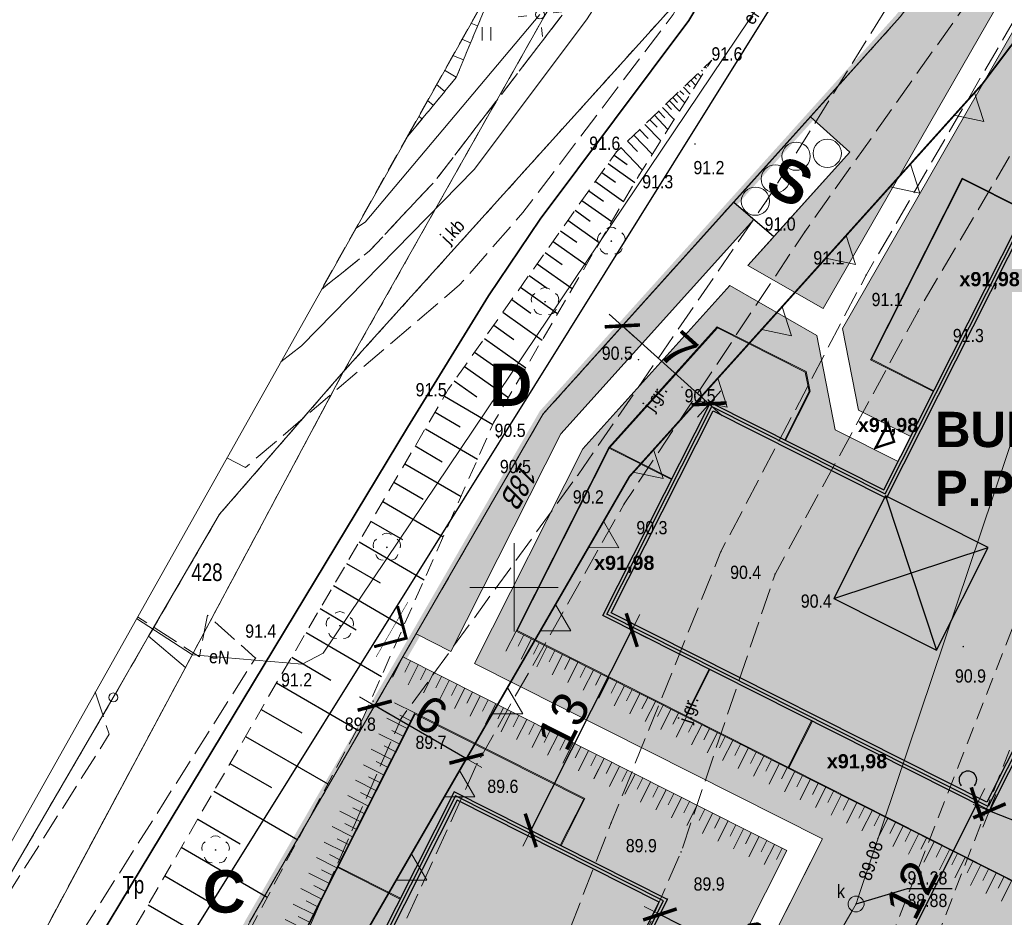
# Model space of a CAD drawing. Header units: metres. Extents: x 6539540 to 6543249, y 5894370 to 5895874.
# Tile 62 of 91: x 6542187 to 6542243, y 5895080 to 5895131. Entities that reach past the tile are written whole.
import ezdxf
from ezdxf.enums import TextEntityAlignment as Align

# ---------------------------------------------------------------- set-up
doc = ezdxf.new("R2010")
doc.units = ezdxf.units.M
for name, pattern in [('1.0_0.5', [1.5, 1, -0.5]), ('1.5_0.5', [2, 1.5, -0.5]), ('219-500', [0]), ('CONTINOUS', [0]), ('DASHED', [0.75, 0.5, -0.25]), ('egkk-500', [2, 1.5, -0.5]), ('egug-500', [1, 0.5, -0.5])]:
    doc.linetypes.add(name, pattern=pattern)
for name, color, linetype in [('000 Inne (niezydentyfikowane)', 7, 'Continuous'), ('202-punkt graniczny', 7, 'Continuous'), ('203-punkt graniczny', 7, 'Continuous'), ('210-oznaczenie konturu użytku gruntowego', 7, 'Continuous'), ('211-numer działki ewidencyjnej', 7, 'Continuous'), ('217-kontur klasyfikacyjny', 7, 'Continuous'), ('218-kontur użytku gruntowego', 7, 'Continuous'), ('219-działka ewidencyjna', 7, 'Continuous'), ('238-Punkt adresowy', 7, 'Continuous'), ('drzewo liściaste', 7, 'Continuous'), ('jezdnia', 7, 'Continuous'), ('jezdnia-Atr17', 7, 'Continuous'), ('latarnia', 7, 'Continuous'), ('ogrodzenie trwałe', 7, 'Continuous'), ('pikieta naturalna', 7, 'Continuous'), ('pikieta naturalna-Atr2', 7, 'Continuous'), ('przewód elektroenergetyczny podziemny', 7, 'Continuous'), ('przewód elektroenergetyczny podziemny-Atr1', 7, 'Continuous'), ('przewód gazowy', 7, 'Continuous'), ('przewód kanalizacyjny', 7, 'Continuous'), ('Ramki i opis wydruku', 7, 'Continuous'), ('rzędna', 7, 'Continuous'), ('rzędna-Atr2', 7, 'Continuous'), ('rzędna-Atr3', 7, 'Continuous'), ('skarpa nieumocniona', 7, 'Continuous'), ('studnia kanalizacyjna', 7, 'Continuous'), ('studnia kanalizacyjna-Atr17', 7, 'Continuous'), ('trawnik', 7, 'Continuous'), ('Wstawianie ramki sekcyjnej z opisem', 7, 'Continuous'), ('zadrzewienie  zakrzewienie', 7, 'Continuous')]:
    doc.layers.add(name, color=color, linetype=linetype)
for name, color, linetype, lineweight in [('_dr opis', 7, 'Continuous', 25), ('A-BALKONY', 7, 'Continuous', 9), ('A-BUDYNKI', 1, 'Continuous', 30), ('A-DODATKOWE', 7, 'Continuous', 5), ('A-OPIS', 4, 'Continuous', 20), ('A-OZNACZENIA', 7, 'Continuous', 15), ('A-PZT', 4, 'Continuous', 9), ('A-WIDOK', 8, 'Continuous', 9), ('A-WYMIAR', 8, 'Continuous', 5), ('SKARPA', 7, 'Continuous', 5)]:
    doc.layers.add(name, color=color, linetype=linetype, lineweight=lineweight)
doc.layers.add('A-ZIELŃ - PROJ -B', color=7, linetype='Continuous', lineweight=13, true_color=0x91c200)
doc.styles.add('ARIAL', font='arial.ttf')
doc.styles.add('Arial Narrow', font='ARIALN.TTF')
doc.linetypes.add('902-500', pattern='A,3.75,0,[1,ksztalty.shx,S=0.5,R=0,X=0,Y=0],3.75', length=7.5)
doc.dimstyles.new('A-PZT', dxfattribs={"dimtxt": 2, "dimasz": 0.1, "dimexe": 0, "dimexo": 0.625, "dimgap": 0.1, "dimtad": 1, "dimdec": 0, "dimtxsty": 'ARIAL', "dimblk": 'ZNACZNIK-A', "dimcen": -1, "dimclrt": 9, "dimadec": 0, "dimazin": 0, "dimtfac": 1, "dimtdec": 0, "dimtmove": 0, "dimatfit": 3, "dimldrblk": 'ZNACZNIK-A', "dimfxl": 1, "dimfxlon": 1, "dimarcsym": 0})

# ---------------------------------------------------------------- blocks, each defined once
blk = doc.blocks.new('*U88')
at = {"layer": 'A-OZNACZENIA', "color": 22, "true_color": 0xe21d1d}
blk.add_lwpolyline([(0, 0.747), (0.862, -0.747), (-0.862, -0.747)], close=True, dxfattribs=at)
blk = doc.blocks.new('*U142')
at = {"layer": 'A-OZNACZENIA', "color": 0, "linetype": 'ByBlock', "lineweight": -2, "transparency": 16777216, "rotation": 179.9999999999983}
blk.add_blockref('*U88', (0, 0), dxfattribs=at)
blk = doc.blocks.new('*U143')
at = {"layer": 'A-OZNACZENIA', "color": 0, "linetype": 'ByBlock', "lineweight": -2, "transparency": 16777216}
for p in [(0, 0), (5.436, 0), (10.872, 0), (16.308, 0), (21.744, 0), (27.18, 0)]:
    blk.add_blockref('*U142', p, dxfattribs=at)
blk = doc.blocks.new('*U144')
at = {"layer": 'A-OZNACZENIA', "color": 0, "linetype": 'ByBlock', "lineweight": -2, "transparency": 16777216, "rotation": 179.9999999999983}
blk.add_blockref('*U88', (0, 0), dxfattribs=at)
blk = doc.blocks.new('*U145')
at = {"layer": 'A-OZNACZENIA', "color": 0, "linetype": 'ByBlock', "lineweight": -2, "transparency": 16777216}
for p in [(0, 0), (5.436, 0), (10.872, 0), (16.308, 0), (21.744, 0), (27.18, 0)]:
    blk.add_blockref('*U144', p, dxfattribs=at)
blk = doc.blocks.new('ZNACZNIK-A')
at = {"color": 0}
for p, q in [((0, 10), (0, -10)), ((-10, 0), (10, 0))]:
    blk.add_line(p, q, dxfattribs=at)
at = {"color": 0, "const_width": 2}
blk.add_lwpolyline([(7.07, 7.07), (-7.07, -7.07)], dxfattribs=at)
blk = doc.blocks.new('*D95')
at = {"layer": 'A-WYMIAR', "color": 0, "lineweight": -2, "transparency": 16777216}
for p, q in [((6542222.424, 5895095.783), (6542221.531, 5895096.233)), ((6542221.486, 5895096.144), (6542215.854, 5895084.978)), ((6542216.702, 5895084.439), (6542215.809, 5895084.889))]:
    blk.add_line(p, q, dxfattribs=at)
at = {"layer": 'Defpoints', "color": 0, "transparency": 16777216}
for p in [(6542223.97, 5895095.003), (6542215.809, 5895084.889), (6542218.247, 5895083.659)]:
    blk.add_point(p, dxfattribs=at)
at = {"layer": 'A-WYMIAR', "color": 0, "lineweight": -2, "transparency": 16777216, "xscale": 0.1, "yscale": 0.1, "zscale": 0.1}
for p, rotation in [((6542221.531, 5895096.233), 63.23220828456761), ((6542215.809, 5895084.889), 243.2322082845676)]:
    blk.add_blockref('ZNACZNIK-A', p, dxfattribs=dict(at, rotation=rotation))
at = {"layer": 'A-WYMIAR', "color": 9, "transparency": 16777216, "insert": (6542217.668, 5895091.067), "char_height": 2, "attachment_point": 5, "rotation": 63.2322, "style": 'ARIAL'}
blk.add_mtext('13', dxfattribs=at)
blk = doc.blocks.new('*D98')
at = {"layer": 'A-WYMIAR', "color": 0, "lineweight": -2, "transparency": 16777216}
for p, q in [((6542206.893, 5895091.817), (6542206.973, 5895091.955)), ((6542212.082, 5895089.003), (6542207.06, 5895091.905)), ((6542212.088, 5895088.816), (6542212.168, 5895088.953))]:
    blk.add_line(p, q, dxfattribs=at)
at = {"layer": 'Defpoints', "color": 0, "transparency": 16777216}
for p in [(6542206.973, 5895091.955), (6542206.581, 5895091.276), (6542211.776, 5895088.274)]:
    blk.add_point(p, dxfattribs=at)
at = {"layer": 'A-WYMIAR', "color": 0, "lineweight": -2, "transparency": 16777216, "xscale": 0.1, "yscale": 0.1, "zscale": 0.1}
for p, rotation in [((6542206.973, 5895091.955), 149.979310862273), ((6542212.168, 5895088.953), 329.979310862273)]:
    blk.add_blockref('ZNACZNIK-A', p, dxfattribs=dict(at, rotation=rotation))
at = {"layer": 'A-WYMIAR', "color": 9, "transparency": 16777216, "insert": (6542210.132, 5895091.425), "char_height": 2, "attachment_point": 5, "rotation": 329.9793, "style": 'ARIAL'}
blk.add_mtext('6', dxfattribs=at)
blk = doc.blocks.new('*D103')
at = {"layer": 'A-WYMIAR', "color": 0, "lineweight": -2, "transparency": 16777216}
for p, q in [((6542223.272, 5895080.424), (6542223.124, 5895080.13)), ((6542223.213, 5895080.085), (6542233.709, 5895074.79)), ((6542233.947, 5895075.04), (6542233.799, 5895074.745))]:
    blk.add_line(p, q, dxfattribs=at)
at = {"layer": 'Defpoints', "color": 0, "transparency": 16777216}
for p in [(6542223.554, 5895080.982), (6542234.229, 5895075.598), (6542233.799, 5895074.745)]:
    blk.add_point(p, dxfattribs=at)
at = {"layer": 'A-WYMIAR', "color": 0, "lineweight": -2, "transparency": 16777216, "xscale": 0.1, "yscale": 0.1, "zscale": 0.1}
for p, rotation in [((6542223.124, 5895080.13), 153.2322082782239), ((6542233.799, 5895074.745), 333.2322082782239)]:
    blk.add_blockref('ZNACZNIK-A', p, dxfattribs=dict(at, rotation=rotation))
at = {"layer": 'A-WYMIAR', "color": 9, "transparency": 16777216, "insert": (6542228.958, 5895078.423), "char_height": 2, "attachment_point": 5, "rotation": 333.2322, "style": 'ARIAL'}
blk.add_mtext('12', dxfattribs=at)
blk = doc.blocks.new('*D104')
at = {"layer": 'A-WYMIAR', "color": 0, "lineweight": -2, "transparency": 16777216}
for p, q in [((6542241.024, 5895086.288), (6542235.71, 5895075.753)), ((6542241.233, 5895086.295), (6542241.069, 5895086.377)), ((6542235.829, 5895075.581), (6542235.665, 5895075.663))]:
    blk.add_line(p, q, dxfattribs=at)
at = {"layer": 'Defpoints', "color": 0, "transparency": 16777216}
for p in [(6542241.791, 5895086.013), (6542235.665, 5895075.663), (6542236.387, 5895075.299)]:
    blk.add_point(p, dxfattribs=at)
at = {"layer": 'A-WYMIAR', "color": 0, "lineweight": -2, "transparency": 16777216, "xscale": 0.1, "yscale": 0.1, "zscale": 0.1}
for p, rotation in [((6542241.069, 5895086.377), 63.23220828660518), ((6542235.665, 5895075.663), 243.2322082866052)]:
    blk.add_blockref('ZNACZNIK-A', p, dxfattribs=dict(at, rotation=rotation))
at = {"layer": 'A-WYMIAR', "color": 9, "transparency": 16777216, "insert": (6542237.381, 5895081.518), "char_height": 2, "attachment_point": 5, "rotation": 63.2322, "style": 'ARIAL'}
blk.add_mtext('12', dxfattribs=at)
blk = doc.blocks.new('*D105')
at = {"layer": 'A-WYMIAR', "color": 0, "lineweight": -2, "transparency": 16777216}
blk.add_line((6542225.839, 5895109.111), (6542221.074, 5895113.395), dxfattribs=at)
at = {"layer": 'Defpoints', "color": 0, "transparency": 16777216}
for p in [(6542221.075, 5895113.545), (6542221, 5895113.462), (6542225.988, 5895109.128)]:
    blk.add_point(p, dxfattribs=at)
at = {"layer": 'A-WYMIAR', "color": 0, "lineweight": -2, "transparency": 16777216, "xscale": 0.1, "yscale": 0.1, "zscale": 0.1}
for p, rotation in [((6542221, 5895113.462), 138.0437817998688), ((6542225.913, 5895109.045), 318.0437817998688)]:
    blk.add_blockref('ZNACZNIK-A', p, dxfattribs=dict(at, rotation=rotation))
at = {"layer": 'A-WYMIAR', "color": 9, "transparency": 16777216, "insert": (6542224.192, 5895112.071), "char_height": 2, "attachment_point": 5, "rotation": 318.0438, "style": 'ARIAL'}
blk.add_mtext('7', dxfattribs=at)
blk = doc.blocks.new('*D106')
at = {"layer": 'A-WYMIAR', "color": 0, "lineweight": -2, "transparency": 16777216}
blk.add_line((6542241.878, 5895085.961), (6542249.175, 5895083.09), dxfattribs=at)
at = {"layer": 'Defpoints', "color": 0, "transparency": 16777216}
for p in [(6542241.791, 5895086.013), (6542249.268, 5895083.054), (6542249.274, 5895083.069)]:
    blk.add_point(p, dxfattribs=at)
at = {"layer": 'A-WYMIAR', "color": 0, "lineweight": -2, "transparency": 16777216, "xscale": 0.1, "yscale": 0.1, "zscale": 0.1}
for p, rotation in [((6542241.785, 5895085.998), 158.5210692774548), ((6542249.268, 5895083.054), 338.5210692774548)]:
    blk.add_blockref('ZNACZNIK-A', p, dxfattribs=dict(at, rotation=rotation))
at = {"layer": 'A-WYMIAR', "color": 9, "transparency": 16777216, "insert": (6542245.937, 5895085.569), "char_height": 2, "attachment_point": 5, "rotation": 338.5211, "style": 'ARIAL'}
blk.add_mtext('8', dxfattribs=at)
blk = doc.blocks.new('*U90')
at = {"layer": 'SKARPA'}
for points in [[(-0.246, 0.641), (-0.246, -0.641)], [(0.246, 0.641), (0.246, -0.072)]]:
    blk.add_lwpolyline(points, dxfattribs=at)
blk = doc.blocks.new('*U91')
at = {"layer": 'A-PZT', "color": 0, "linetype": 'ByBlock', "lineweight": -2, "transparency": 16777216}
for p in [(0, 0), (0.982, 0), (1.964, 0), (2.947, 0), (3.929, 0), (4.911, 0), (5.893, 0), (6.876, 0), (7.858, 0), (8.84, 0), (9.822, 0), (10.805, 0)]:
    blk.add_blockref('*U90', p, dxfattribs=at)
blk = doc.blocks.new('203')
at = {"linetype": 'Continuous', "lineweight": 0}
h = blk.add_hatch(color=0, dxfattribs=at)
edge = h.paths.add_edge_path()
edge.add_arc((0, 0), 0.045, 0, 360)
blk = doc.blocks.new('202')
at = {"color": 0, "linetype": 'Continuous', "lineweight": 0}
blk.add_circle((0, 0), 0.25, dxfattribs=at)
blk = doc.blocks.new('PW01')
at = {"linetype": 'Continuous', "lineweight": 13}
h = blk.add_hatch(color=0, dxfattribs=at)
edge = h.paths.add_edge_path()
edge.add_arc((0, 0), 0.045, 0, 360)
blk = doc.blocks.new('SM01')
at = {"color": 0, "linetype": 'Continuous', "lineweight": 13}
for p, q in [((-0.53, 0.531), (-0.883, 0.884)), ((0.531, 0.531), (0.884, 0.884)), ((-0.53, -0.53), (-0.883, -0.883)), ((0.531, -0.53), (0.884, -0.883))]:
    blk.add_line(p, q, dxfattribs=at)
blk.add_circle((0, 0), 0.25, dxfattribs=at)
blk = doc.blocks.new('OTZK2')
at = {"color": 0, "linetype": 'Continuous'}
blk.add_arc((0, 0), 0.5, 318.85, 221.162, dxfattribs=at)
blk = doc.blocks.new('OP021')
at = {"linetype": 'Continuous', "lineweight": 13}
h = blk.add_hatch(color=0, dxfattribs=at)
edge = h.paths.add_edge_path()
edge.add_arc((0, 0), 0.05, 0, 360)
at = {"color": 0, "linetype": 'Continuous', "lineweight": 13}
for centre, start, end in [((0, 0.4), 49.272, 130.728), ((-0.38, 0.124), 121.308, 202.548), ((0.38, 0.124), 337.452, 58.692), ((-0.235, -0.324), 193.221, 274.871), ((0.235, -0.324), 265.129, 346.779)]:
    blk.add_arc(centre, 0.4, start, end, dxfattribs=at)
blk = doc.blocks.new('TU04')
at = {"color": 0, "linetype": 'Continuous', "lineweight": 13}
for p, q in [((0, 0), (0, 0.75)), ((0.5, 0), (0.5, 0.75))]:
    blk.add_line(p, q, dxfattribs=at)
blk = doc.blocks.new('NOWA MAPA')
at = {"layer": '000 Inne (niezydentyfikowane)', "color": 7, "linetype": 'Continuous', "lineweight": 13}
for p, q in [((75.77, 121.76), (75.393, 121.917)), ((75.37, 120.8), (74.881, 121.005)), ((74.97, 119.83), (74.363, 120.084)), ((74.56, 118.86), (73.896, 119.252)), ((73.91, 118.05), (73.439, 118.438)), ((73.26, 117.27), (72.933, 117.537)), ((72.62, 116.49), (72.432, 116.645)), ((72, 115.73), (71.943, 115.776))]:
    blk.add_line(p, q, dxfattribs=at)
at = {"layer": '000 Inne (niezydentyfikowane)', "color": 7, "linetype": 'Continuous', "lineweight": 25, "flags": 128}
for points in [[(88.65, 119.45), (88.73, 119.36)], [(88.04, 118.87), (88.16, 118.75)], [(88.24, 119.06), (88.43, 118.88)], [(88.45, 119.26), (88.51, 119.19)], [(87.43, 118.29), (87.81, 117.9)], [(87.64, 118.48), (87.8, 118.31)], [(87.84, 118.68), (88.12, 118.39)], [(86.83, 117.7), (87.09, 117.43)], [(87.03, 117.9), (87.5, 117.41)], [(87.23, 118.09), (87.44, 117.87)], [(86.24, 117.14), (86.9, 116.46)], [(86.45, 117.34), (86.75, 117.02)], [(86.64, 117.52), (87.2, 116.94)], [(85.78, 116.7), (86.55, 115.9)], [(86.02, 116.93), (86.38, 116.56)], [(85.24, 116.18), (86.14, 115.25)], [(85.52, 116.45), (85.94, 116.02)], [(84.61, 115.57), (85.66, 114.49)], [(84.94, 115.89), (85.42, 115.39)], [(83.88, 114.87), (85.09, 113.6)], [(84.26, 115.23), (84.82, 114.65)], [(83.5, 114.44), (84.23, 113.92)], [(83.16, 113.96), (84.67, 112.89)], [(82.8, 113.46), (83.58, 112.91)], [(82.44, 112.95), (84.04, 111.82)], [(82.07, 112.42), (82.89, 111.84)], [(81.68, 111.88), (83.37, 110.68)], [(81.29, 111.32), (82.15, 110.71)], [(80.88, 110.75), (82.66, 109.49)], [(80.47, 110.16), (81.38, 109.51)], [(80.04, 109.55), (81.92, 108.22)], [(79.6, 108.93), (80.56, 108.25)], [(79.14, 108.29), (81.13, 106.88)], [(78.68, 107.63), (79.7, 106.91)], [(78.2, 106.96), (80.3, 105.47)], [(77.71, 106.26), (78.79, 105.5)], [(77.2, 105.55), (79.42, 103.97)], [(76.68, 104.81), (77.82, 104)], [(76.15, 104.06), (78.5, 102.39)], [(75.6, 103.28), (76.8, 102.43)], [(75.03, 102.48), (77.52, 100.72)], [(74.45, 101.66), (75.73, 100.76)], [(73.89, 100.8), (76.63, 99.19)], [(73.36, 99.89), (74.78, 99.05)], [(72.81, 98.95), (75.76, 97.22)], [(72.24, 97.97), (73.77, 97.08)], [(71.65, 96.96), (74.83, 95.1)], [(71.03, 95.92), (72.68, 94.95)], [(70.4, 94.83), (73.82, 92.83)], [(69.74, 93.7), (71.51, 92.67)], [(69.06, 92.54), (72.74, 90.38)], [(68.35, 91.32), (70.26, 90.21)], [(67.61, 90.07), (71.57, 87.75)], [(66.85, 88.76), (68.9, 87.56)], [(66.06, 87.41), (70.32, 84.92)], [(65.24, 86), (67.45, 84.71)], [(64.38, 84.55), (68.93, 81.92)], [(63.51, 83.05), (65.81, 81.72)], [(62.63, 81.52), (67.28, 78.83)], [(61.74, 79.98), (64.09, 78.62)], [(60.83, 78.42), (65.59, 75.66)], [(59.92, 76.83), (62.32, 75.44)], [(58.99, 75.24), (63.86, 72.42)], [(58.06, 73.62), (60.52, 72.19)], [(57.11, 71.98), (62.09, 69.1)]]:
    blk.add_lwpolyline(points, dxfattribs=at)
at = {"layer": '217-kontur klasyfikacyjny', "color": 3, "linetype": 'egkk-500', "lineweight": 18, "flags": 128}
for points in [[(99.7, 122.27), (79.49, 99.79)], [(79.49, 99.79), (62.86, 71.01)]]:
    blk.add_lwpolyline(points, dxfattribs=at)
at = {"layer": '218-kontur użytku gruntowego', "color": 3, "linetype": 'egug-500', "lineweight": 18, "flags": 128}
for points in [[(68.18, 102.18), (95.99, 151.42)], [(95.99, 151.42), (68.18, 102.18)], [(87.24, 123.33), (68.18, 102.18)], [(68.18, 102.18), (87.24, 123.33)], [(79.49, 99.79), (99.7, 122.27)], [(99.7, 122.27), (79.49, 99.79)], [(68.18, 102.18), (59.22, 85.42)], [(59.22, 85.42), (68.18, 102.18)], [(61.16, 94.11), (68.18, 102.18)], [(68.18, 102.18), (61.16, 94.11)], [(62.86, 71.01), (79.49, 99.79)], [(79.49, 99.79), (62.86, 71.01)], [(57.14, 87.19), (61.16, 94.11)], [(61.16, 94.11), (57.14, 87.19)], [(55.14, 83.73), (57.14, 87.19)], [(57.14, 87.19), (55.14, 83.73)], [(59.22, 85.42), (35.17, 40.42)], [(35.17, 40.42), (59.22, 85.42)], [(36.98, 52.54), (55.14, 83.73)], [(55.14, 83.73), (36.98, 52.54)]]:
    blk.add_lwpolyline(points, dxfattribs=at)
at = {"layer": '219-działka ewidencyjna', "color": 7, "linetype": '219-500', "lineweight": 18, "flags": 128}
for points in [[(95.99, 151.42), (68.18, 102.18)], [(68.18, 102.18), (91.7, 128.28)], [(79.49, 99.79), (99.7, 122.27)], [(68.18, 102.18), (59.22, 85.42)], [(68.18, 102.18), (61.16, 94.11)], [(62.86, 71.01), (79.49, 99.79)], [(61.16, 94.11), (57.14, 87.19)], [(55.14, 83.73), (57.14, 87.19)], [(57.14, 87.19), (59.22, 85.42)], [(35.17, 40.42), (59.22, 85.42)], [(55.14, 83.73), (36.98, 52.54)]]:
    blk.add_lwpolyline(points, dxfattribs=at)
at = {"layer": 'jezdnia', "color": 7, "linetype": '1.5_0.5', "lineweight": 18, "flags": 128}
for points in [[(138.15, 218.83), (140.7, 225.98), (146.7, 225.15), (147.27, 215.89), (150.94, 213.41), (149.3, 204.47), (143.32, 186.47), (138.17, 171.93), (131.92, 157.91), (124.82, 144.95), (119.53, 136.35), (115.59, 138.03), (104.09, 123.92), (94.29, 110.09), (84.07, 94.69), (75.74, 79.97), (70.01, 67.39), (64.95, 50.4), (61.2, 36.22), (57.37, 21.6), (57.346, 21.608)], [(54.003, 22.734), (55.99, 32.28), (58.3, 53.23), (65.47, 68.93), (71.44, 82.53), (81.43, 96.3), (92.11, 111.83), (100.71, 125.62), (103.02, 136.82), (108.68, 151.46), (113.99, 162.67), (120.59, 176.86), (126.08, 191.97), (132.37, 208.41), (138.15, 218.83)], [(111.12, 171.44), (114.85, 182.28), (118.24, 190.84), (127.5, 214.16), (122.63, 215.99), (120.55, 210.66), (112.75, 191.09), (109.39, 182.51), (105.84, 173.98), (105.65, 173.57), (102.62, 165.19), (98.08, 154.29), (93.41, 144.63), (89.25, 136.57), (81.98, 124.24), (73.42, 113.05), (69.65, 109.02), (66.922, 106.837)], [(61.559, 97.291), (62.63, 96.75), (67.27, 100.72), (74.75, 107.09), (78.33, 111.19), (86.84, 122.41), (94.21, 135.08), (98.33, 142.77), (102.94, 152.46), (111.12, 171.44)], [(32.736, 45.982), (36.41, 43.66), (63.19, 85.96), (60.47, 88.38), (60.02, 86.03), (56.503, 88.291)], [(54.119, 84.047), (54.91, 81.64), (46.46, 68.28), (44.95, 65.92), (37.51, 54.46), (37.493, 54.451)]]:
    blk.add_lwpolyline(points, dxfattribs=at)
blk.add_lwpolyline([(61.2, 36.22), (70.48, 48.51), (78.39, 63.91), (83.33, 76.62), (89.55, 91.99), (97.77, 107.65), (106.31, 122.37), (115.59, 138.03), (119.53, 136.35), (109.66, 120.73), (100.71, 105.6), (92.61, 90.71), (87.29, 74.98), (81.92, 62.62), (74.5, 47.13), (61.98, 30.76), (57.37, 21.6)], close=True, dxfattribs=at)
at = {"layer": 'ogrodzenie trwałe', "color": 7, "linetype": '902-500', "lineweight": 35, "flags": 128}
blk.add_lwpolyline([(38.66, 44.15), (71.8, 99.01), (76.39, 106.48), (79.31, 110.82), (87.73, 122.07), (95.05, 134.38), (103.74, 152.16), (110.15, 167.59), (111.53, 171.37), (119.52, 191.33)], dxfattribs=at)
at = {"layer": 'przewód elektroenergetyczny podziemny', "color": 1, "linetype": 'Continuous', "lineweight": 18, "flags": 128}
for points in [[(56.449, 88.194), (59.62, 86.14), (65.83, 85.61), (67.03, 86.23), (98.24, 132.68), (112.6, 166.1), (119.53, 182.56), (137.03, 229.16), (139.32, 230.92), (184.571, 224.282)], [(68.858, 110.284), (69.41, 110.65), (79.3, 122.41)]]:
    blk.add_lwpolyline(points, dxfattribs=at)
at = {"layer": 'przewód gazowy', "color": 40, "linetype": 'Continuous', "lineweight": 18, "flags": 128}
blk.add_lwpolyline([(64.617, 102.735), (65.8, 103.64), (75.58, 113.63), (81.94, 122.1), (88.93, 132.99), (94.69, 143.2), (101.29, 157.74), (114.75, 191.72), (126.73, 222.81), (119.15, 229.36), (118.8, 230.79)], dxfattribs=at)
at = {"layer": 'przewód kanalizacyjny', "color": 34, "linetype": 'Continuous', "lineweight": 18, "flags": 128}
blk.add_lwpolyline([(66.185, 18.63), (66.82, 19.67), (67.05, 20.05), (67.27, 20.43), (96.98, 71.65), (97.2, 72.03), (97.34, 72.45), (132.11, 175.86), (132.26, 176.28), (132.65, 176.51), (177.437, 204.1)], dxfattribs=at)
at = {"layer": 'Ramki i opis wydruku', "color": 7, "linetype": 'Continuous', "lineweight": 13, "flags": 128}
blk.add_lwpolyline([(187.14, 260.86), (190.14, 240.04), (107.02, 4.87), (25.14, 32.46), (88.95, 146.05), (120.6, 262.93)], close=True, dxfattribs=at)
at = {"layer": 'rzędna-Atr2', "color": 7, "flags": 128}
blk.add_lwpolyline([(97.2, 72.03), (100.11, 72.9), (102.647, 72.9)], dxfattribs=at)
at = {"layer": 'skarpa nieumocniona', "color": 7, "linetype": '1.0_0.5', "lineweight": 18, "flags": 128}
for points in [[(74.55, 118.83), (71.74, 115.42), (77.1, 124.96)], [(74.55, 118.83), (71.74, 115.42), (77.1, 124.96)], [(39.99, 41.25), (45.82, 36.86), (58.7, 62.75), (69.28, 82.57), (76.69, 99.32), (84.93, 113.34), (89.01, 119.8), (83.63, 114.63), (74.13, 101.21), (64.39, 84.56), (53.76, 66.2)], [(39.99, 41.25), (45.82, 36.86), (58.7, 62.75), (69.28, 82.57), (76.69, 99.32), (84.93, 113.34), (89.01, 119.8), (83.63, 114.63), (74.13, 101.21), (64.39, 84.56), (53.76, 66.2)]]:
    blk.add_lwpolyline(points, close=True, dxfattribs=at)
at = {"layer": 'studnia kanalizacyjna', "color": 34, "linetype": 'Continuous', "lineweight": 18, "flags": 128}
blk.add_lwpolyline([(96.81, 71.8), (96.77, 71.89), (96.75, 71.98), (96.75, 72.08), (96.77, 72.17), (96.81, 72.25), (96.87, 72.33), (96.94, 72.39), (97.02, 72.44), (97.11, 72.47), (97.2, 72.48), (97.29, 72.47), (97.38, 72.44), (97.46, 72.39), (97.53, 72.33), (97.59, 72.26), (97.63, 72.17), (97.65, 72.08), (97.65, 71.98), (97.63, 71.89), (97.59, 71.81), (97.53, 71.73), (97.46, 71.67), (97.38, 71.62), (97.29, 71.59), (97.2, 71.58), (97.11, 71.59), (97.02, 71.62), (96.94, 71.67), (96.87, 71.73)], close=True, dxfattribs=at)
at = {"layer": 'trawnik', "color": 7, "linetype": '1.0_0.5', "lineweight": 18, "flags": 128}
blk.add_lwpolyline([(99.42, 176.43), (105.84, 173.98), (105.65, 173.57), (102.62, 165.19), (98.08, 154.29), (93.41, 144.63), (89.25, 136.57), (81.98, 124.24), (73.42, 113.05), (69.65, 109.02), (66.92, 106.84), (71.74, 115.42), (74.55, 118.83), (77.1, 124.96), (88.95, 146.05), (97.39, 177.22)], close=True, dxfattribs=at)
at = {"layer": 'Wstawianie ramki sekcyjnej z opisem', "color": 7, "linetype": 'Continuous', "lineweight": 13, "flags": 128}
for points in [[(77.83, 87.46), (77.83, 92.46)], [(75.33, 89.96), (80.33, 89.96)]]:
    blk.add_lwpolyline(points, dxfattribs=at)
at = {"layer": 'zadrzewienie  zakrzewienie', "color": 7, "linetype": '1.0_0.5', "lineweight": 18, "flags": 128}
blk.add_lwpolyline([(161.12, 221.8), (136.74, 158.01), (124.54, 128.96), (80.05, 13.96), (77.49, 14.82), (122.57, 129.76), (134.12, 158.17), (158.49, 222.34)], close=True, dxfattribs=at)
at = {"layer": '202-punkt graniczny', "color": 7, "linetype": 'Continuous', "lineweight": 18}
blk.add_blockref('202', (55.14, 83.73), dxfattribs=at)
at = {"layer": '203-punkt graniczny', "color": 7, "linetype": 'Continuous', "lineweight": 18}
for p in [(68.18, 102.18), (79.49, 99.79), (61.16, 94.11), (57.14, 87.19), (59.22, 85.42)]:
    blk.add_blockref('203', p, dxfattribs=at)
at = {"layer": 'drzewo liściaste', "color": 94, "linetype": 'Continuous', "lineweight": 18}
for p in [(83.34, 109.57), (79.59, 106.14), (70.63, 92.23), (67.97, 87.79), (60.93, 75.09)]:
    blk.add_blockref('OP021', p, dxfattribs=at)
at = {"layer": 'latarnia', "color": 7, "linetype": 'Continuous', "lineweight": 18, "rotation": 231.4679999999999}
blk.add_blockref('SM01', (79.3, 122.41), dxfattribs=at)
at = {"layer": 'pikieta naturalna', "color": 7, "linetype": 'Continuous', "lineweight": 13}
for p in [(89.01, 119.8), (88.08, 115.07), (83.63, 114.63), (84.93, 113.34), (92.11, 111.83), (94.29, 110.09), (97.77, 107.65), (100.71, 105.6), (84.88, 102.86), (74.13, 101.21), (87.35, 101.3), (76.69, 99.32), (76.95, 98.44), (81.43, 96.3), (84.07, 94.69), (89.55, 91.99), (92.61, 90.71), (103.27, 86.61), (63.19, 85.96), (64.39, 84.56), (69.85, 83.52), (71.44, 82.53), (75.74, 79.97), (83.33, 76.62), (87.29, 74.98)]:
    blk.add_blockref('PW01', p, dxfattribs=at)
at = {"layer": 'rzędna', "color": 34, "linetype": 'Continuous', "lineweight": 18}
for p, rotation in [((97.34, 72.45), 72.209), ((96.98, 71.65), 60.74699999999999)]:
    blk.add_blockref('PW01', p, dxfattribs=dict(at, rotation=rotation))
blk.add_blockref('PW01', (97.2, 72.03), dxfattribs=at)
at = {"layer": 'trawnik', "color": 7, "linetype": 'Continuous', "lineweight": 18}
blk.add_blockref('TU04', (76.019, 120.939), dxfattribs=at)
at = {"layer": 'zadrzewienie  zakrzewienie', "color": 7, "linetype": 'Continuous', "lineweight": 18}
blk.add_blockref('OTZK2', (103.534, 79.057), dxfattribs=at)
at = {"layer": '210-oznaczenie konturu użytku gruntowego', "color": 3, "linetype": 'Continuous', "lineweight": 18, "width": 0.79}
blk.add_text('Tp', height=1, dxfattribs=at).set_placement((55.66, 72.62))
at = {"layer": '211-numer działki ewidencyjnej', "color": 7, "linetype": 'Continuous', "lineweight": 18, "width": 0.79}
blk.add_text('428', height=1, dxfattribs=at).set_placement((59.56, 90.32))
at = {"layer": '238-Punkt adresowy', "color": 7, "linetype": 'Continuous', "lineweight": 25, "oblique": 15, "width": 0.79}
blk.add_text('18B', height=1.25, rotation=239.978, dxfattribs=at).set_placement((77.65, 96.11), align=Align.CENTER)
at = {"layer": 'jezdnia-Atr17', "color": 7, "width": 0.9}
for s, rotation, p in [('j.kb', 46.909, (74.14, 109.36)), ('j.kb', 46.909, (74.14, 109.36)), ('j.gr.', 55.484, (85.71, 99.88)), ('j.gr.', 55.484, (85.71, 99.88)), ('j.gr.', 71.314, (87.82, 82.23))]:
    blk.add_text(s, height=0.75, rotation=rotation, dxfattribs=at).set_placement(p)
at = {"layer": 'pikieta naturalna-Atr2', "color": 7, "width": 0.9}
for s, p in [('91.6', (89.01, 119.8)), ('91.2', (87.99, 113.36)), ('91.0', (92.02, 110.17)), ('91.1', (94.78, 108.25)), ('91.1', (98.08, 105.89)), ('91.3', (102.68, 103.85)), ('90.5', (77.03, 96.43)), ('90.2', (81.16, 94.71)), ('90.3', (84.76, 92.97)), ('90.4', (90.07, 90.44)), ('90.4', (94.07, 88.81)), ('91.4', (62.61, 87.11)), ('90.9', (102.8, 84.57)), ('89.8', (68.25, 81.84)), ('89.7', (72.25, 80.81)), ('89.6', (76.32, 78.32)), ('89.9', (84.16, 74.96)), ('89.9', (88, 72.79))]:
    blk.add_text(s, height=0.75, dxfattribs=at).set_placement(p)
for s, p in [('91.6', (82.09, 115.49)), ('91.3', (85.09, 113.31)), ('90.5', (82.8, 103.6)), ('91.5', (72.26, 101.53)), ('90.5', (87.49, 101.19)), ('90.5', (76.73, 99.23)), ('91.2', (64.64, 85.1))]:
    blk.add_text(s, height=0.75, dxfattribs=at).set_placement(p, align=Align.TOP_LEFT)
at = {"layer": 'przewód elektroenergetyczny podziemny-Atr1', "color": 1, "width": 0.9}
for rotation, p in [(56.103, (91.05, 121.97)), (-4.878, (60.57, 86.06))]:
    blk.add_text('eN', height=0.75, rotation=rotation, dxfattribs=at).set_placement(p, align=Align.MIDDLE_LEFT)
at = {"layer": 'rzędna-Atr2', "color": 34, "width": 0.9}
blk.add_text('89.08', height=0.75, rotation=71.264, dxfattribs=at).set_placement((97.67, 73.41), align=Align.MIDDLE_LEFT)
blk.add_text('91.28', height=0.75, dxfattribs=at).set_placement((100.11, 72.908), align=Align.BOTTOM_LEFT)
at = {"layer": 'rzędna-Atr3', "color": 34, "width": 0.9}
blk.add_text('88.88', height=0.75, dxfattribs=at).set_placement((100.11, 71.633), align=Align.BOTTOM_LEFT)
at = {"layer": 'studnia kanalizacyjna-Atr17', "color": 34, "width": 0.9}
blk.add_text('k', height=0.75, dxfattribs=at).set_placement((96.12, 72.37))
blk = doc.blocks.new('deweloper')
at = {"layer": 'A-BUDYNKI', "true_color": 0xc7c8ca, "transparency": 33554610}
h = blk.add_hatch(color=9, dxfattribs=at)
h.dxf.hatch_style = 1
h.paths.add_polyline_path([(6542235.809, 5895104.174), (6542249.185, 5895130.691), (6542261.256, 5895124.602), (6542241.791, 5895086.013), (6542219.899, 5895097.057), (6542225.988, 5895109.128)])
h = blk.add_hatch(color=9, dxfattribs=at)
h.dxf.hatch_style = 1
h.paths.add_polyline_path([(6542211.482, 5895087.072), (6542197.287, 5895058.929), (6542228.107, 5895043.382), (6542234.196, 5895055.453), (6542215.447, 5895064.911), (6542223.554, 5895080.982)])
at = {"layer": 'A-ZIELŃ - PROJ -B', "true_color": 0x1e9a13, "transparency": 33554559}
h = blk.add_hatch(color=84, dxfattribs=at)
h.dxf.hatch_style = 1
h.paths.add_polyline_path([(6542231.648, 5895125.306), (6542236.732, 5895130.961), (6542238.85, 5895133.738), (6542242.1, 5895131.368), (6542232.367, 5895114.439), (6542228.112, 5895116.885), (6542233.879, 5895123.301)], flags=17)
h.paths.add_polyline_path([(6542209.319, 5895096.015), (6542211.279, 5895095.026), (6542217.519, 5895107.346), (6542228.441, 5895119.495), (6542227.303, 5895120.473), (6542216.522, 5895108.481)], flags=17)
h.paths.add_polyline_path([(6542273.98, 5895163.161), (6542274.962, 5895162.792), (6542278.487, 5895172.192), (6542277.192, 5895172.631)])
h.paths.add_polyline_path([(6542264.51, 5895166.372), (6542263.274, 5895167.258), (6542263.992, 5895168.261), (6542267.453, 5895175.934), (6542267.722, 5895175.843)])
h.paths.add_polyline_path([(6542273.451, 5895189.739), (6542273.379, 5895189.763), (6542272.432, 5895186.971), (6542269.519, 5895180.513), (6542270.239, 5895180.269)])
h.paths.add_polyline_path([(6542279.71, 5895177.057), (6542280.237, 5895176.859), (6542283.757, 5895186.244), (6542282.921, 5895186.527)], flags=17)
h.paths.add_polyline_path([(6542284.527, 5895191.262), (6542285.502, 5895190.897), (6542289.026, 5895200.296), (6542287.739, 5895200.732)], flags=17)
h.paths.add_polyline_path([(6542289.345, 5895205.467), (6542290.766, 5895204.934), (6542294.296, 5895214.347), (6542292.557, 5895214.937)], flags=17)
h.paths.add_polyline_path([(6542278.943, 5895158.469), (6542278.715, 5895158.561), (6542261.256, 5895124.602), (6542241.791, 5895086.013), (6542219.899, 5895097.057), (6542225.988, 5895109.128), (6542235.809, 5895104.174), (6542236.62, 5895105.781), (6542233.055, 5895107.579), (6542232.006, 5895112.916), (6542227.086, 5895115.744), (6542218.767, 5895106.491), (6542212.618, 5895094.35), (6542232.331, 5895084.407), (6542228.177, 5895076.172), (6542233.232, 5895073.622), (6542234.546, 5895076.227), (6542242.627, 5895072.151), (6542239.511, 5895065.964), (6542231.427, 5895070.044), (6542232.556, 5895072.283), (6542227.501, 5895074.833), (6542222.845, 5895065.601), (6542217.778, 5895063.735), (6542234.195, 5895055.454), (6542228.107, 5895043.382), (6542197.287, 5895058.929), (6542211.482, 5895087.072), (6542223.554, 5895080.982), (6542216.242, 5895066.487), (6542218.407, 5895065.395), (6542221.817, 5895066.894), (6542230.316, 5895083.743), (6542208.567, 5895094.714), (6542200.151, 5895080.148), (6542196.632, 5895073.611), (6542187.346, 5895056.079), (6542230.162, 5895034.481), (6542242.172, 5895065.021)])
h.paths.add_polyline_path([(6542278.943, 5895158.469), (6542304.992, 5895224.671), (6542286.299, 5895227.619), (6542295.767, 5895224.408), (6542294.161, 5895219.673), (6542300.79, 5895217.425), (6542278.716, 5895158.56)])
h.paths.add_polyline_path([(6542233.455, 5895113.321), (6542243.326, 5895130.491), (6542245.842, 5895128.688), (6542249.628, 5895133.971), (6542250.464, 5895133.371), (6542249.185, 5895130.691), (6542237.331, 5895107.191), (6542234.366, 5895108.687)], flags=17)
h.paths.add_polyline_path([(6542270.517, 5895155.907), (6542271.401, 5895155.272), (6542266.843, 5895146.235), (6542264.687, 5895147.781)], flags=17)
h.paths.add_polyline_path([(6542263.812, 5895142.259), (6542264.468, 5895141.789), (6542258.643, 5895133.661), (6542257.987, 5895134.131)], flags=17)
at = {"layer": 'A-BALKONY'}
for points in [[(6542261.256, 5895124.602), (6542264.828, 5895122.8), (6542244.012, 5895081.533), (6542214.976, 5895096.179), (6542220.223, 5895106.581), (6542226.368, 5895113.416), (6542231.403, 5895110.876), (6542231.627, 5895109.738), (6542230.238, 5895106.984)], [(6542261.234, 5895124.557), (6542264.764, 5895122.776), (6542243.985, 5895081.603), (6542215.044, 5895096.202), (6542220.265, 5895106.552), (6542226.38, 5895113.354), (6542231.359, 5895110.842), (6542231.575, 5895109.745), (6542230.193, 5895107.006)], [(6542238.619, 5895109.745), (6542235.048, 5895111.546), (6542240.239, 5895121.836), (6542243.81, 5895120.035)], [(6542238.642, 5895109.789), (6542235.115, 5895111.568), (6542240.261, 5895121.769), (6542243.787, 5895119.99)], [(6542223.783, 5895104.757), (6542220.256, 5895106.536)], [(6542223.806, 5895104.802), (6542220.287, 5895106.577)], [(6542225.912, 5895094.023), (6542224.584, 5895091.389)], [(6542225.957, 5895094.001), (6542224.628, 5895091.367)], [(6542217.528, 5895084.008), (6542218.877, 5895086.687), (6542209.246, 5895091.541), (6542202.586, 5895078.323), (6542199.479, 5895072.156), (6542191.913, 5895057.141), (6542229.438, 5895038.232), (6542239.122, 5895057.45), (6542227.548, 5895063.282), (6542225.748, 5895059.71)], [(6542217.483, 5895084.031), (6542218.81, 5895086.665), (6542209.266, 5895091.475), (6542202.63, 5895078.299), (6542199.523, 5895072.132), (6542191.981, 5895057.162), (6542229.411, 5895038.301), (6542239.059, 5895057.426), (6542227.57, 5895063.215), (6542225.793, 5895059.687)], [(6542231.716, 5895091.096), (6542230.387, 5895088.462)], [(6542231.76, 5895091.073), (6542230.432, 5895088.439)], [(6542208.415, 5895081.002), (6542204.884, 5895082.781)], [(6542208.438, 5895081.047), (6542204.909, 5895082.825)]]:
    blk.add_lwpolyline(points, dxfattribs=at)
at = {"layer": 'A-BUDYNKI', "color": 7}
for points in [[(6542235.809, 5895104.174), (6542249.185, 5895130.691), (6542261.256, 5895124.602), (6542241.791, 5895086.013), (6542219.899, 5895097.057), (6542225.988, 5895109.128)], [(6542235.884, 5895103.945), (6542249.26, 5895130.462), (6542261.028, 5895124.527), (6542241.716, 5895086.241), (6542220.127, 5895097.132), (6542226.063, 5895108.899)], [(6542231.648, 5895125.306), (6542227.303, 5895120.473), (6542229.579, 5895118.517), (6542233.879, 5895123.301)], [(6542241.709, 5895100.906), (6542235.906, 5895103.834), (6542232.978, 5895098.03), (6542238.782, 5895095.103)], [(6542211.482, 5895087.072), (6542197.287, 5895058.929), (6542228.107, 5895043.382), (6542234.196, 5895055.453), (6542215.447, 5895064.911), (6542223.554, 5895080.982)], [(6542211.558, 5895086.843), (6542197.515, 5895059.004), (6542228.032, 5895043.611), (6542233.968, 5895055.378), (6542215.219, 5895064.836), (6542223.325, 5895080.907)], [(6542211.637, 5895086.601), (6542197.757, 5895059.084), (6542227.953, 5895043.852), (6542233.726, 5895055.299), (6542214.977, 5895064.757), (6542223.084, 5895080.828)]]:
    blk.add_lwpolyline(points, close=True, dxfattribs=at)
for points in [[(6542258.219, 5895119.358), (6542241.637, 5895086.483), (6542220.369, 5895097.212), (6542226.143, 5895108.657), (6542235.964, 5895103.703), (6542246.773, 5895125.132)], [(6542235.906, 5895103.834), (6542238.782, 5895095.103)], [(6542232.978, 5895098.03), (6542241.709, 5895100.906)]]:
    blk.add_lwpolyline(points, dxfattribs=at)
at = {"layer": 'A-DODATKOWE', "color": 18, "true_color": 0x000000}
for points, const_width in [([(6542208.269, 5895097.587), (6542208.754, 5895095.775), (6542206.942, 5895095.29)], 0.169), ([(6542207.053, 5895094.709), (6542208.847, 5895097.814)], 0.03)]:
    blk.add_lwpolyline(points, dxfattribs=dict(at, const_width=const_width))
at = {"layer": 'A-OZNACZENIA', "color": 13, "linetype": 'DASHED', "ltscale": 5, "true_color": 0xd26260, "const_width": 0.5}
blk.add_lwpolyline([(6542230.162, 5895034.481), (6542187.282, 5895056.111), (6542196.632, 5895073.611), (6542199.892, 5895079.701), (6542216.522, 5895108.481), (6542236.732, 5895130.961), (6542248.032, 5895145.991), (6542263.992, 5895168.261), (6542272.432, 5895186.971), (6542286.222, 5895227.631), (6542304.992, 5895224.671), (6542242.172, 5895065.021)], close=True, dxfattribs=at)
at = {"layer": 'A-OZNACZENIA', "color": 22, "true_color": 0xe21d1d, "const_width": 0.1}
blk.add_lwpolyline([(6542192.641, 5895053.408), (6542201.924, 5895070.784), (6542205.136, 5895076.784), (6542221.404, 5895104.936), (6542241.37, 5895127.145), (6542252.869, 5895142.44), (6542263.448, 5895157.202), (6542277.64, 5895155.158)], dxfattribs=at)
blk.add_lwpolyline([(6542192.641, 5895053.408), (6542201.924, 5895070.784), (6542205.136, 5895076.784), (6542221.404, 5895104.936), (6542241.37, 5895127.145), (6542252.869, 5895142.44), (6542263.448, 5895157.202), (6542277.64, 5895155.158)], dxfattribs=at)
at = {"layer": 'A-OZNACZENIA', "color": 18, "true_color": 0x000000, "const_width": 0.132}
blk.add_lwpolyline([(6542236.384, 5895106.898), (6542236.04, 5895107.942), (6542235.34, 5895106.555)], close=True, dxfattribs=at)
at = {"layer": 'A-PZT'}
for points in [[(6542229.534, 5895118.467), (6542228.112, 5895116.885), (6542232.367, 5895114.439), (6542242.1, 5895131.368), (6542238.839, 5895133.738), (6542239.717, 5895134.958)], [(6542243.326, 5895130.491), (6542233.455, 5895113.321), (6542234.366, 5895108.687), (6542237.331, 5895107.191)], [(6542211.279, 5895095.026), (6542217.519, 5895107.346), (6542228.441, 5895119.495)], [(6542212.617, 5895094.348), (6542218.767, 5895106.491), (6542227.086, 5895115.744), (6542232.006, 5895112.916), (6542233.055, 5895107.579), (6542236.62, 5895105.781)], [(6542211.279, 5895095.026), (6542209.319, 5895096.015)], [(6542216.242, 5895066.487), (6542218.407, 5895065.395), (6542221.817, 5895066.894), (6542230.316, 5895083.743), (6542208.567, 5895094.714)], [(6542233.232, 5895073.622), (6542228.177, 5895076.172), (6542231.655, 5895083.067), (6542232.331, 5895084.407), (6542212.618, 5895094.35)]]:
    blk.add_lwpolyline(points, dxfattribs=at)
at = {"layer": 'A-WIDOK'}
for centre in [(6542230.836, 5895123.073), (6542232.603, 5895123.235), (6542229.66, 5895121.786), (6542228.534, 5895120.525)]:
    blk.add_circle(centre, 0.8, dxfattribs=at)
at = {"layer": 'A-ZIELŃ - PROJ -B'}
for points in [[(6542197.287, 5895058.929), (6542211.482, 5895087.072), (6542223.554, 5895080.982), (6542216.242, 5895066.487)], [(6542221.817, 5895066.894), (6542230.316, 5895083.743), (6542208.567, 5895094.714), (6542200.151, 5895080.148), (6542196.632, 5895073.611)], [(6542242.172, 5895065.021), (6542278.943, 5895158.469), (6542278.715, 5895158.561), (6542261.256, 5895124.602), (6542241.791, 5895086.013), (6542219.899, 5895097.057), (6542225.988, 5895109.128), (6542235.809, 5895104.174), (6542236.62, 5895105.781), (6542233.055, 5895107.579), (6542232.006, 5895112.916), (6542227.086, 5895115.744), (6542218.767, 5895106.491), (6542212.618, 5895094.35), (6542232.331, 5895084.407), (6542228.177, 5895076.172)]]:
    blk.add_lwpolyline(points, dxfattribs=at)
for points in [[(6542231.648, 5895125.306), (6542236.732, 5895130.961), (6542238.85, 5895133.738), (6542242.1, 5895131.368), (6542232.367, 5895114.439), (6542228.112, 5895116.885), (6542233.879, 5895123.301)], [(6542233.455, 5895113.321), (6542243.326, 5895130.491), (6542245.842, 5895128.688), (6542249.628, 5895133.971), (6542250.464, 5895133.371), (6542249.185, 5895130.691), (6542237.331, 5895107.191), (6542234.366, 5895108.687)], [(6542209.319, 5895096.015), (6542211.279, 5895095.026), (6542217.519, 5895107.346), (6542228.441, 5895119.495), (6542227.303, 5895120.473), (6542216.522, 5895108.481)]]:
    blk.add_lwpolyline(points, close=True, dxfattribs=at)
at = {"layer": 'A-OZNACZENIA'}
for name, p, rotation in [('*U145', (6542222.75, 5895105.317), 48.04378180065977), ('*U143', (6542206.551, 5895077.741), 59.97931086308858)]:
    blk.add_blockref(name, p, dxfattribs=dict(at, rotation=rotation))
at = {"layer": 'A-PZT', "linetype": 'CONTINOUS', "lineweight": 0}
for p, rotation in [((6542214.907, 5895095.496), 333.2324140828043), ((6542208.497, 5895094.031), 333.2324140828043), ((6542208.563, 5895091.61), 243.2324140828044), ((6542224.554, 5895090.63), 333.2324140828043), ((6542218.144, 5895089.165), 333.2324140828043), ((6542219.898, 5895088.28), 333.2324140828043), ((6542233.323, 5895086.207), 333.2324140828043), ((6542203.701, 5895081.961), 243.2324140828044)]:
    blk.add_blockref('*U91', p, dxfattribs=dict(at, rotation=rotation))
at = {"layer": 'A-OPIS', "insert": (6542230.05, 5895123.218), "char_height": 2.4, "width": 2468.73918, "attachment_point": 1, "rotation": 333.2322, "style": 'Arial Narrow'}
blk.add_mtext('\\A1;\\pt9.6;{\\fArial|b1|i0|c238|p34;S}', dxfattribs=at)
at = {"layer": 'A-OPIS', "width": 2468.73918, "attachment_point": 1, "style": 'Arial Narrow'}
for s, insert, char_height in [('\\A1;\\pt3.2;{\\fArial|b1|i0|c238|p34;x91,98}', (6542240.086, 5895116.511), 0.8), ('\\A1;\\pt9.6;{\\fArial|b1|i0|c238|p34;D}', (6542213.473, 5895111.328), 2.4), ('\\A1;\\pt8;{\\fArial|b1|i0|c238|p34;BUD. A  III\\PP.P.P.=92,00}', (6542238.695, 5895108.596), 2), ('\\A1;\\pt3.2;{\\fArial|b1|i0|c238|p34;x91,98}', (6542234.334, 5895108.247), 0.8), ('\\A1;\\pt3.2;{\\fArial|b1|i0|c238|p34;x91,98}', (6542219.397, 5895100.443), 0.8), ('\\A1;\\pt3.2;{\\fArial|b1|i0|c238|p34;x91,98}', (6542232.576, 5895089.205), 0.8), ('\\A1;\\pt9.6;{\\fArial|b1|i0|c238|p34;C}', (6542197.239, 5895082.63), 2.4)]:
    blk.add_mtext(s, dxfattribs=dict(at, insert=insert, char_height=char_height))
at = {"layer": 'A-WYMIAR'}
for p1, p2, distance, picture, middle in [((6542225.988, 5895109.128), (6542221.075, 5895113.545), 0.112, '*D105', (6542224.192, 5895112.071)), ((6542223.97, 5895095.003), (6542218.247, 5895083.659), -2.731, '*D95', (6542217.668, 5895091.067)), ((6542211.776, 5895088.274), (6542206.581, 5895091.276), -0.784, '*D98', (6542210.132, 5895091.425)), ((6542241.791, 5895086.013), (6542236.387, 5895075.299), -0.809, '*D104', (6542237.381, 5895081.518)), ((6542241.791, 5895086.013), (6542249.274, 5895083.069), -0.016, '*D106', (6542245.937, 5895085.569)), ((6542223.554, 5895080.982), (6542234.229, 5895075.598), -0.955, '*D103', (6542228.958, 5895078.423))]:
    dim = blk.add_aligned_dim(p1=p1, p2=p2, distance=distance, dimstyle='A-PZT', dxfattribs=at)
    dim.commit()
    dim.dimension.update_dxf_attribs({"geometry": picture, "text_midpoint": middle})

msp = doc.modelspace()

# ---------------------------------------------------------------- linework, layer by layer
at = {"layer": '_dr opis', "color": 1, "flags": 128}
msp.add_lwpolyline([(6542097.105, 5894919.557), (6542376.554, 5895367.244)], dxfattribs=at)

# ---------------------------------------------------------------- block references
at = {"linetype": 'Continuous'}
msp.add_blockref('NOWA MAPA', (6542137.032, 5895008.691), dxfattribs=at)
msp.add_blockref('deweloper', (0, 0))

doc.saveas('drawing.dxf')
